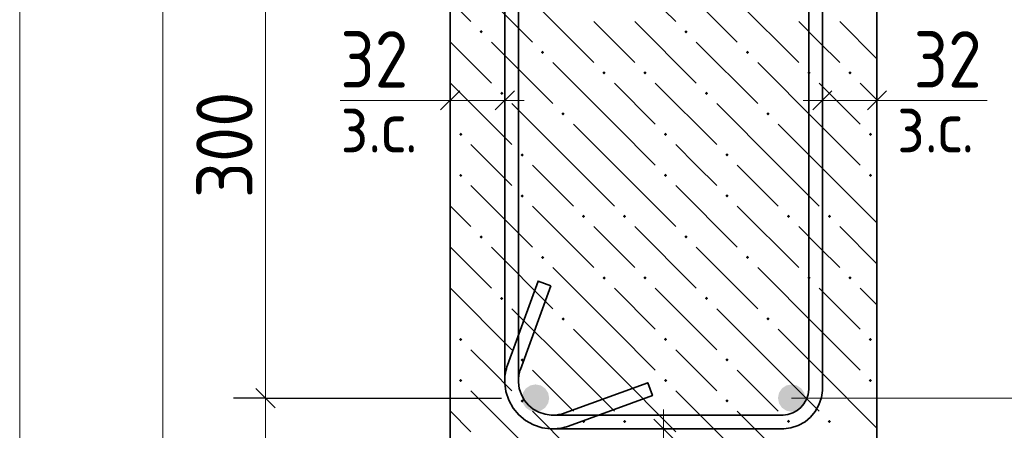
# Model space of a CAD drawing. Header units: millimetres. Extents: x 0 to 42000, y 0 to 29700.
# Tile 17 of 21: x 29777 to 33622, y 22467 to 24068. Entities that reach past the tile are written whole.
import ezdxf

# ---------------------------------------------------------------- set-up
doc = ezdxf.new("R2010")
doc.units = ezdxf.units.MM
doc.linetypes.add('______2', pattern=[270, 200, -70])
for name, color, linetype, lineweight in [('S1 Продольная арматура', 52, 'Continuous', 25), ('Standard', 7, 'Continuous', 25), ('Позиционная метка линия выноска', 7, 'Continuous', 13), ('Размерная выноска', 7, 'Continuous', 13), ('Хомут', 52, 'Continuous', 25)]:
    doc.layers.add(name, color=color, linetype=linetype, lineweight=lineweight)
doc.layers.add('ЖБ Пилон', color=7, linetype='______2', lineweight=13, true_color=0xa0a0a0)
doc.styles.add('ISOCPEUR', font='txt')

msp = doc.modelspace()

# ---------------------------------------------------------------- hatches: boundary and pattern name
at = {"layer": 'S1 Продольная арматура', "linetype": 'Continuous', "lineweight": 18, "transparency": 33554687}
for points in [[(31844.3, 22592.3), (31840.2, 22612.7), (31828.7, 22630), (31811.4, 22641.6), (31791, 22645.6), (31770.6, 22641.6), (31753.2, 22630), (31741.7, 22612.7), (31737.6, 22592.3), (31741.7, 22571.9), (31753.2, 22554.6), (31770.6, 22543), (31791, 22539), (31811.4, 22543), (31828.7, 22554.6), (31840.2, 22571.9)], [(31844.3, 22592.3), (31840.2, 22612.7), (31828.7, 22630), (31811.4, 22641.6), (31791, 22645.6), (31770.6, 22641.6), (31753.2, 22630), (31741.7, 22612.7), (31737.6, 22592.3), (31741.7, 22571.9), (31753.2, 22554.6), (31770.6, 22543), (31791, 22539), (31811.4, 22543), (31828.7, 22554.6), (31840.2, 22571.9)], [(32844.3, 22592.3), (32840.2, 22612.7), (32828.7, 22630), (32811.4, 22641.6), (32791, 22645.6), (32770.6, 22641.6), (32753.2, 22630), (32741.7, 22612.7), (32737.6, 22592.3), (32741.7, 22571.9), (32753.2, 22554.6), (32770.6, 22543), (32791, 22539), (32811.4, 22543), (32828.7, 22554.6), (32840.2, 22571.9)], [(32844.3, 22592.3), (32840.2, 22612.7), (32828.7, 22630), (32811.4, 22641.6), (32791, 22645.6), (32770.6, 22641.6), (32753.2, 22630), (32741.7, 22612.7), (32737.6, 22592.3), (32741.7, 22571.9), (32753.2, 22554.6), (32770.6, 22543), (32791, 22539), (32811.4, 22543), (32828.7, 22554.6), (32840.2, 22571.9)]]:
    msp.add_hatch(color=7, dxfattribs=at).paths.add_polyline_path(points)
at = {"layer": 'ЖБ Пилон', "linetype": 'Continuous', "lineweight": 18, "transparency": 33554687}
for points in [[(31572.2, 24021.1), (31578.7, 24027.6), (31585.2, 24021.1), (31578.7, 24014.6)], [(32372.2, 24021.1), (32378.7, 24027.6), (32385.2, 24021.1), (32378.7, 24014.6)], [(31812.2, 23941.1), (31818.7, 23947.6), (31825.2, 23941.1), (31818.7, 23934.6)], [(32612.2, 23941.1), (32618.7, 23947.6), (32625.2, 23941.1), (32618.7, 23934.6)], [(32052.2, 23861.1), (32058.7, 23867.6), (32065.2, 23861.1), (32058.7, 23854.6)], [(32212.2, 23861.1), (32218.7, 23867.6), (32225.2, 23861.1), (32218.7, 23854.6)], [(32852.2, 23861.1), (32858.7, 23867.6), (32865.2, 23861.1), (32858.7, 23854.6)], [(33012.2, 23861.1), (33018.7, 23867.6), (33025.2, 23861.1), (33018.7, 23854.6)], [(31652.2, 23781.1), (31658.7, 23787.6), (31665.2, 23781.1), (31658.7, 23774.6)], [(32452.2, 23781.1), (32458.7, 23787.6), (32465.2, 23781.1), (32458.7, 23774.6)], [(31892.2, 23701.1), (31898.7, 23707.6), (31905.2, 23701.1), (31898.7, 23694.6)], [(32692.2, 23701.1), (32698.7, 23707.6), (32705.2, 23701.1), (32698.7, 23694.6)], [(31492.2, 23621.1), (31498.7, 23627.6), (31505.2, 23621.1), (31498.7, 23614.6)], [(32292.2, 23621.1), (32298.7, 23627.6), (32305.2, 23621.1), (32298.7, 23614.6)], [(33092.2, 23621.1), (33098.7, 23627.6), (33105.2, 23621.1), (33098.7, 23614.6)], [(31732.2, 23541.1), (31738.7, 23547.6), (31745.2, 23541.1), (31738.7, 23534.6)], [(32532.2, 23541.1), (32538.7, 23547.6), (32545.2, 23541.1), (32538.7, 23534.6)], [(31492.2, 23461.1), (31498.7, 23467.6), (31505.2, 23461.1), (31498.7, 23454.6)], [(32292.2, 23461.1), (32298.7, 23467.6), (32305.2, 23461.1), (32298.7, 23454.6)], [(33092.2, 23461.1), (33098.7, 23467.6), (33105.2, 23461.1), (33098.7, 23454.6)], [(31732.2, 23381.1), (31738.7, 23387.6), (31745.2, 23381.1), (31738.7, 23374.6)], [(32532.2, 23381.1), (32538.7, 23387.6), (32545.2, 23381.1), (32538.7, 23374.6)], [(31972.2, 23301.1), (31978.7, 23307.6), (31985.2, 23301.1), (31978.7, 23294.6)], [(32132.2, 23301.1), (32138.7, 23307.6), (32145.2, 23301.1), (32138.7, 23294.6)], [(32772.2, 23301.1), (32778.7, 23307.6), (32785.2, 23301.1), (32778.7, 23294.6)], [(32932.2, 23301.1), (32938.7, 23307.6), (32945.2, 23301.1), (32938.7, 23294.6)], [(31572.2, 23221.1), (31578.7, 23227.6), (31585.2, 23221.1), (31578.7, 23214.6)], [(32372.2, 23221.1), (32378.7, 23227.6), (32385.2, 23221.1), (32378.7, 23214.6)], [(31812.2, 23141.1), (31818.7, 23147.6), (31825.2, 23141.1), (31818.7, 23134.6)], [(32612.2, 23141.1), (32618.7, 23147.6), (32625.2, 23141.1), (32618.7, 23134.6)], [(32052.2, 23061.1), (32058.7, 23067.6), (32065.2, 23061.1), (32058.7, 23054.6)], [(32212.2, 23061.1), (32218.7, 23067.6), (32225.2, 23061.1), (32218.7, 23054.6)], [(32852.2, 23061.1), (32858.7, 23067.6), (32865.2, 23061.1), (32858.7, 23054.6)], [(33012.2, 23061.1), (33018.7, 23067.6), (33025.2, 23061.1), (33018.7, 23054.6)], [(31652.2, 22981.1), (31658.7, 22987.6), (31665.2, 22981.1), (31658.7, 22974.6)], [(32452.2, 22981.1), (32458.7, 22987.6), (32465.2, 22981.1), (32458.7, 22974.6)], [(31892.2, 22901.1), (31898.7, 22907.6), (31905.2, 22901.1), (31898.7, 22894.6)], [(32692.2, 22901.1), (32698.7, 22907.6), (32705.2, 22901.1), (32698.7, 22894.6)], [(31492.2, 22821.1), (31498.7, 22827.6), (31505.2, 22821.1), (31498.7, 22814.6)], [(32292.2, 22821.1), (32298.7, 22827.6), (32305.2, 22821.1), (32298.7, 22814.6)], [(33092.2, 22821.1), (33098.7, 22827.6), (33105.2, 22821.1), (33098.7, 22814.6)], [(31732.2, 22741.1), (31738.7, 22747.6), (31745.2, 22741.1), (31738.7, 22734.6)], [(32532.2, 22741.1), (32538.7, 22747.6), (32545.2, 22741.1), (32538.7, 22734.6)], [(31492.2, 22661.1), (31498.7, 22667.6), (31505.2, 22661.1), (31498.7, 22654.6)], [(32292.2, 22661.1), (32298.7, 22667.6), (32305.2, 22661.1), (32298.7, 22654.6)], [(33092.2, 22661.1), (33098.7, 22667.6), (33105.2, 22661.1), (33098.7, 22654.6)], [(31732.2, 22581.1), (31738.7, 22587.6), (31745.2, 22581.1), (31738.7, 22574.6)], [(32532.2, 22581.1), (32538.7, 22587.6), (32545.2, 22581.1), (32538.7, 22574.6)], [(31972.2, 22501.1), (31978.7, 22507.6), (31985.2, 22501.1), (31978.7, 22494.6)], [(32132.2, 22501.1), (32138.7, 22507.6), (32145.2, 22501.1), (32138.7, 22494.6)], [(32772.2, 22501.1), (32778.7, 22507.6), (32785.2, 22501.1), (32778.7, 22494.6)], [(32932.2, 22501.1), (32938.7, 22507.6), (32945.2, 22501.1), (32938.7, 22494.6)]]:
    msp.add_hatch(color=7, dxfattribs=at).paths.add_polyline_path(points, flags=16)

# ---------------------------------------------------------------- linework, layer by layer
at = {"layer": 'Standard', "color": 254, "linetype": 'Continuous', "lineweight": 18, "true_color": 0xc4c4ff, "transparency": 33554687}
msp.add_line((29776.5, 29200), (29776.5, 18778.4), dxfattribs=at)
at = {"layer": 'Standard', "color": 7, "linetype": 'Continuous', "lineweight": 13, "transparency": 33554687}
for p, q in [((30736.1, 24592.3), (30736.1, 22592.3)), ((31457.6, 23753.6), (31382.6, 23753.6)), ((31671, 23753.6), (31457.6, 23753.6)), ((31671, 23753.6), (31746, 23753.6)), ((32911, 23753.6), (32836, 23753.6)), ((32911, 23753.6), (33124.3, 23753.6)), ((33124.3, 23753.6), (33199.3, 23753.6)), ((30736.1, 22592.3), (30736.1, 22259)), ((32291, 22472.5), (32291, 22547.5)), ((32291, 22472.5), (32291, 22259))]:
    msp.add_line(p, q, dxfattribs=at)
at = {"layer": 'Standard', "color": 7, "linetype": 'Continuous', "lineweight": -3, "transparency": 33554687}
for p, q in [((31457.6, 23753.6), (31457.6, 23878.6)), ((31671, 23753.6), (31671, 23878.6)), ((32911, 23753.6), (32911, 23878.6)), ((33124.3, 23753.6), (33124.3, 23878.6)), ((31457.6, 23753.6), (31457.6, 23628.6)), ((31671, 23753.6), (31671, 23628.6)), ((32911, 23753.6), (32911, 23628.6)), ((33124.3, 23753.6), (33124.3, 23628.6)), ((30736.1, 22592.3), (30611.1, 22592.3)), ((30736.1, 22592.3), (30861.1, 22592.3)), ((30736.1, 22592.3), (31657.6, 22592.3)), ((32291, 22472.5), (32166, 22472.5)), ((32291, 22472.5), (32416, 22472.5))]:
    msp.add_line(p, q, dxfattribs=at)
at = {"layer": 'Standard', "color": 7, "linetype": 'Continuous', "lineweight": 25, "transparency": 33554687}
for p, q in [((31495.1, 23791.1), (31420.1, 23716.1)), ((31708.5, 23791.1), (31633.5, 23716.1)), ((32873.5, 23716.1), (32948.5, 23791.1)), ((33086.8, 23716.1), (33161.8, 23791.1)), ((30698.6, 22629.8), (30773.6, 22554.8)), ((32253.5, 22510), (32328.5, 22435))]:
    msp.add_line(p, q, dxfattribs=at)
at = {"layer": 'Standard', "color": 7, "linetype": 'Continuous', "lineweight": 13, "transparency": 33554687}
msp.add_lwpolyline([(30336.1, 26925.6), (30336.1, 24279.5), (30336.1, 24279.5), (30336.1, 22259)], dxfattribs=at)
at = {"layer": 'ЖБ Пилон', "color": 7, "linetype": 'Continuous', "lineweight": 35, "transparency": 33554687}
for p, q in [((31457.6, 26925.6), (31457.6, 22259)), ((33124.3, 22259), (33124.3, 26925.6))]:
    msp.add_line(p, q, dxfattribs=at)
at = {"layer": 'ЖБ Пилон', "color": 9, "linetype": 'Continuous', "lineweight": 18, "true_color": 0xc7c7c7, "transparency": 33554687}
for p, q in [((32098.7, 24301.1), (32338.7, 24061.1)), ((31538.7, 24221.1), (31778.7, 23981.1)), ((32338.7, 24221.1), (32578.7, 23981.1)), ((31457.6, 24142.1), (31538.7, 24061.1)), ((31778.7, 24141.1), (32018.7, 23901.1)), ((32578.7, 24141.1), (32818.7, 23901.1)), ((32098.7, 23981.1), (32018.7, 24061.1)), ((32178.7, 24061.1), (32418.7, 23821.1)), ((32898.7, 23981.1), (32818.7, 24061.1)), ((32978.7, 24061.1), (33124.3, 23915.5)), ((31457.6, 23982.1), (31618.7, 23821.1)), ((31618.7, 23981.1), (31858.7, 23741.1)), ((32178.7, 23901.1), (32098.7, 23981.1)), ((32418.7, 23981.1), (32658.7, 23741.1)), ((32978.7, 23901.1), (32898.7, 23981.1)), ((32098.7, 23661.1), (31858.7, 23901.1)), ((32898.7, 23661.1), (32658.7, 23901.1)), ((31458.7, 23821.1), (31698.7, 23581.1)), ((32098.7, 23821.1), (32258.7, 23661.1)), ((32258.7, 23821.1), (32498.7, 23581.1)), ((32898.7, 23821.1), (33058.7, 23661.1)), ((33058.7, 23821.1), (33124.3, 23755.5)), ((31938.7, 23501.1), (31698.7, 23741.1)), ((32738.7, 23501.1), (32498.7, 23741.1)), ((31457.6, 23662.1), (31458.7, 23661.1)), ((31938.7, 23661.1), (32098.7, 23501.1)), ((32098.7, 23661.1), (32258.7, 23501.1)), ((32738.7, 23661.1), (32898.7, 23501.1)), ((32898.7, 23661.1), (33058.7, 23501.1)), ((31618.7, 23501.1), (31538.7, 23581.1)), ((32418.7, 23501.1), (32338.7, 23581.1)), ((31457.6, 23502.1), (31458.7, 23501.1)), ((31698.7, 23421.1), (31618.7, 23501.1)), ((31778.7, 23501.1), (31938.7, 23341.1)), ((31938.7, 23501.1), (32098.7, 23341.1)), ((32098.7, 23501.1), (32338.7, 23261.1)), ((32498.7, 23421.1), (32418.7, 23501.1)), ((32578.7, 23501.1), (32738.7, 23341.1)), ((32738.7, 23501.1), (32898.7, 23341.1)), ((32898.7, 23501.1), (33124.3, 23275.5)), ((31538.7, 23421.1), (31778.7, 23181.1)), ((32338.7, 23421.1), (32578.7, 23181.1)), ((31457.6, 23342.1), (31538.7, 23261.1)), ((31778.7, 23341.1), (32018.7, 23101.1)), ((32578.7, 23341.1), (32818.7, 23101.1)), ((32098.7, 23181.1), (32018.7, 23261.1)), ((32178.7, 23261.1), (32418.7, 23021.1)), ((32898.7, 23181.1), (32818.7, 23261.1)), ((32978.7, 23261.1), (33124.3, 23115.5)), ((31457.6, 23182.1), (31618.7, 23021.1)), ((31618.7, 23181.1), (31858.7, 22941.1)), ((32178.7, 23101.1), (32098.7, 23181.1)), ((32418.7, 23181.1), (32658.7, 22941.1)), ((32978.7, 23101.1), (32898.7, 23181.1)), ((32098.7, 22861.1), (31858.7, 23101.1)), ((32898.7, 22861.1), (32658.7, 23101.1)), ((31458.7, 23021.1), (31698.7, 22781.1)), ((32098.7, 23021.1), (32258.7, 22861.1)), ((32258.7, 23021.1), (32498.7, 22781.1)), ((32898.7, 23021.1), (33058.7, 22861.1)), ((33058.7, 23021.1), (33124.3, 22955.5)), ((31938.7, 22701.1), (31698.7, 22941.1)), ((32738.7, 22701.1), (32498.7, 22941.1)), ((31457.6, 22862.1), (31458.7, 22861.1)), ((31938.7, 22861.1), (32098.7, 22701.1)), ((32098.7, 22861.1), (32258.7, 22701.1)), ((32738.7, 22861.1), (32898.7, 22701.1)), ((32898.7, 22861.1), (33058.7, 22701.1)), ((31618.7, 22701.1), (31538.7, 22781.1)), ((32418.7, 22701.1), (32338.7, 22781.1)), ((31457.6, 22702.1), (31458.7, 22701.1)), ((31698.7, 22621.1), (31618.7, 22701.1)), ((31778.7, 22701.1), (31938.7, 22541.1)), ((31938.7, 22701.1), (32098.7, 22541.1)), ((32098.7, 22701.1), (32338.7, 22461.1)), ((32498.7, 22621.1), (32418.7, 22701.1)), ((32578.7, 22701.1), (32738.7, 22541.1)), ((32738.7, 22701.1), (32898.7, 22541.1)), ((32898.7, 22701.1), (33124.3, 22475.5)), ((31538.7, 22621.1), (31778.7, 22381.1)), ((32338.7, 22621.1), (32578.7, 22381.1)), ((31457.6, 22542.1), (31538.7, 22461.1)), ((31778.7, 22541.1), (32018.7, 22301.1)), ((32578.7, 22541.1), (32818.7, 22301.1))]:
    msp.add_line(p, q, dxfattribs=at)
at = {"layer": 'Позиционная метка линия выноска', "color": 7, "linetype": 'Continuous', "lineweight": 13, "transparency": 33554687}
msp.add_line((32791, 22592.3), (35817.6, 22592.3), dxfattribs=at)
at = {"layer": 'Размерная выноска', "color": 7, "linetype": 'Continuous', "lineweight": 13, "transparency": 33554687}
for p, q in [((31457.6, 23753.6), (31027.4, 23753.6)), ((33124.3, 23753.6), (33554.5, 23753.6))]:
    msp.add_line(p, q, dxfattribs=at)
at = {"layer": 'Хомут', "color": 7, "linetype": 'Continuous', "lineweight": 35, "transparency": 33554687}
for points in [[(31724.3, 26558.8), (31724.3, 22653.8), (31727.6, 22629.7), (31735.7, 22605.3), (31748.2, 22582.9), (31763.4, 22564.8), (31781.6, 22549.6), (31804, 22537), (31828.4, 22529), (31852.5, 22525.6), (31858.8, 22525.6), (31864.4, 22525.8), (31869.9, 22526.2), (31875.4, 22526.8), (31880.8, 22527.7), (31886.2, 22528.7), (31891.5, 22530), (31896.8, 22531.5), (31902.2, 22533.3), (32229, 22652.2), (32247.2, 22602.1), (31919.6, 22482.9), (31912.5, 22480.5), (31905.1, 22478.4), (31897.6, 22476.6), (31890, 22475.1), (31882.5, 22473.9), (31874.8, 22473.1), (31867.1, 22472.5), (31859.6, 22472.3), (31848.8, 22472.3), (31816.3, 22476.8), (31782.4, 22488), (31751.2, 22505.4), (31725.6, 22526.9), (31704.1, 22552.6), (31686.7, 22583.7), (31675.5, 22617.6), (31671, 22650.1), (31671, 26562.5)], [(32911, 26562.5), (32911, 22622.1), (32907.2, 22594.7), (32897.8, 22566.2), (32883, 22540), (32865, 22518.3), (32843.3, 22500.2), (32817, 22485.5), (32788.5, 22476.1), (32761.2, 22472.3), (31848.8, 22472.3), (31816.3, 22476.8), (31782.4, 22488), (31751.2, 22505.4), (31725.6, 22526.9), (31704.1, 22552.6), (31686.7, 22583.7), (31675.5, 22617.6), (31671, 22650.1), (31671, 22660.9), (31671.2, 22668.5), (31671.7, 22676.1), (31672.6, 22683.8), (31673.8, 22691.4), (31675.3, 22698.9), (31677.1, 22706.4), (31679.2, 22713.8), (31681.5, 22721), (31800.8, 23048.6), (31850.9, 23030.3)], [(31724.3, 26558.8), (31724.3, 22653.8), (31727.6, 22629.7), (31735.7, 22605.3), (31748.2, 22582.9), (31763.4, 22564.8), (31781.6, 22549.6), (31804, 22537), (31828.4, 22529), (31852.5, 22525.6), (31858.8, 22525.6), (31864.4, 22525.8), (31869.9, 22526.2), (31875.4, 22526.8), (31880.8, 22527.7), (31886.2, 22528.7), (31891.5, 22530), (31896.8, 22531.5), (31902.2, 22533.3), (32229, 22652.2), (32247.2, 22602.1), (31919.6, 22482.9), (31912.5, 22480.5), (31905.1, 22478.4), (31897.6, 22476.6), (31890, 22475.1), (31882.5, 22473.9), (31874.8, 22473.1), (31867.1, 22472.5), (31859.6, 22472.3), (31848.8, 22472.3), (31816.3, 22476.8), (31782.4, 22488), (31751.2, 22505.4), (31725.6, 22526.9), (31704.1, 22552.6), (31686.7, 22583.7), (31675.5, 22617.6), (31671, 22650.1), (31671, 26562.5)], [(32911, 26562.5), (32911, 22622.1), (32907.2, 22594.7), (32897.8, 22566.2), (32883, 22540), (32865, 22518.3), (32843.3, 22500.2), (32817, 22485.5), (32788.5, 22476.1), (32761.2, 22472.3), (31848.8, 22472.3), (31816.3, 22476.8), (31782.4, 22488), (31751.2, 22505.4), (31725.6, 22526.9), (31704.1, 22552.6), (31686.7, 22583.7), (31675.5, 22617.6), (31671, 22650.1), (31671, 22660.9), (31671.2, 22668.5), (31671.7, 22676.1), (31672.6, 22683.8), (31673.8, 22691.4), (31675.3, 22698.9), (31677.1, 22706.4), (31679.2, 22713.8), (31681.5, 22721), (31800.8, 23048.6), (31850.9, 23030.3)], [(31724.3, 26558.8), (31724.3, 22653.8), (31727.6, 22629.7), (31735.7, 22605.3), (31748.2, 22582.9), (31763.4, 22564.8), (31781.6, 22549.6), (31804, 22537), (31828.4, 22529), (31852.5, 22525.6), (31858.8, 22525.6), (31864.4, 22525.8), (31869.9, 22526.2), (31875.4, 22526.8), (31880.8, 22527.7), (31886.2, 22528.7), (31891.5, 22530), (31896.8, 22531.5), (31902.2, 22533.3), (32229, 22652.2), (32247.2, 22602.1), (31919.6, 22482.9), (31912.5, 22480.5), (31905.1, 22478.4), (31897.6, 22476.6), (31890, 22475.1), (31882.5, 22473.9), (31874.8, 22473.1), (31867.1, 22472.5), (31859.6, 22472.3), (31848.8, 22472.3), (31816.3, 22476.8), (31782.4, 22488), (31751.2, 22505.4), (31725.6, 22526.9), (31704.1, 22552.6), (31686.7, 22583.7), (31675.5, 22617.6), (31671, 22650.1), (31671, 26562.5)], [(32911, 26562.5), (32911, 22622.1), (32907.2, 22594.7), (32897.8, 22566.2), (32883, 22540), (32865, 22518.3), (32843.3, 22500.2), (32817, 22485.5), (32788.5, 22476.1), (32761.2, 22472.3), (31848.8, 22472.3), (31816.3, 22476.8), (31782.4, 22488), (31751.2, 22505.4), (31725.6, 22526.9), (31704.1, 22552.6), (31686.7, 22583.7), (31675.5, 22617.6), (31671, 22650.1), (31671, 22660.9), (31671.2, 22668.5), (31671.7, 22676.1), (31672.6, 22683.8), (31673.8, 22691.4), (31675.3, 22698.9), (31677.1, 22706.4), (31679.2, 22713.8), (31681.5, 22721), (31800.8, 23048.6), (31850.9, 23030.3)], [(31724.3, 26558.8), (31724.3, 22653.8), (31727.6, 22629.7), (31735.7, 22605.3), (31748.2, 22582.9), (31763.4, 22564.8), (31781.6, 22549.6), (31804, 22537), (31828.4, 22529), (31852.5, 22525.6), (31858.8, 22525.6), (31864.4, 22525.8), (31869.9, 22526.2), (31875.4, 22526.8), (31880.8, 22527.7), (31886.2, 22528.7), (31891.5, 22530), (31896.8, 22531.5), (31902.2, 22533.3), (32229, 22652.2), (32247.2, 22602.1), (31919.6, 22482.9), (31912.5, 22480.5), (31905.1, 22478.4), (31897.6, 22476.6), (31890, 22475.1), (31882.5, 22473.9), (31874.8, 22473.1), (31867.1, 22472.5), (31859.6, 22472.3), (31848.8, 22472.3), (31816.3, 22476.8), (31782.4, 22488), (31751.2, 22505.4), (31725.6, 22526.9), (31704.1, 22552.6), (31686.7, 22583.7), (31675.5, 22617.6), (31671, 22650.1), (31671, 26562.5)], [(32911, 26562.5), (32911, 22622.1), (32907.2, 22594.7), (32897.8, 22566.2), (32883, 22540), (32865, 22518.3), (32843.3, 22500.2), (32817, 22485.5), (32788.5, 22476.1), (32761.2, 22472.3), (31848.8, 22472.3), (31816.3, 22476.8), (31782.4, 22488), (31751.2, 22505.4), (31725.6, 22526.9), (31704.1, 22552.6), (31686.7, 22583.7), (31675.5, 22617.6), (31671, 22650.1), (31671, 22660.9), (31671.2, 22668.5), (31671.7, 22676.1), (31672.6, 22683.8), (31673.8, 22691.4), (31675.3, 22698.9), (31677.1, 22706.4), (31679.2, 22713.8), (31681.5, 22721), (31800.8, 23048.6), (31850.9, 23030.3)], [(31724.3, 26558.8), (31724.3, 22653.8), (31727.6, 22629.7), (31735.7, 22605.3), (31748.2, 22582.9), (31763.4, 22564.8), (31781.6, 22549.6), (31804, 22537), (31828.4, 22529), (31852.5, 22525.6), (31858.8, 22525.6), (31864.4, 22525.8), (31869.9, 22526.2), (31875.4, 22526.8), (31880.8, 22527.7), (31886.2, 22528.7), (31891.5, 22530), (31896.8, 22531.5), (31902.2, 22533.3), (32229, 22652.2), (32247.2, 22602.1), (31919.6, 22482.9), (31912.5, 22480.5), (31905.1, 22478.4), (31897.6, 22476.6), (31890, 22475.1), (31882.5, 22473.9), (31874.8, 22473.1), (31867.1, 22472.5), (31859.6, 22472.3), (31848.8, 22472.3), (31816.3, 22476.8), (31782.4, 22488), (31751.2, 22505.4), (31725.6, 22526.9), (31704.1, 22552.6), (31686.7, 22583.7), (31675.5, 22617.6), (31671, 22650.1), (31671, 26562.5)], [(32911, 26562.5), (32911, 22622.1), (32907.2, 22594.7), (32897.8, 22566.2), (32883, 22540), (32865, 22518.3), (32843.3, 22500.2), (32817, 22485.5), (32788.5, 22476.1), (32761.2, 22472.3), (31848.8, 22472.3), (31816.3, 22476.8), (31782.4, 22488), (31751.2, 22505.4), (31725.6, 22526.9), (31704.1, 22552.6), (31686.7, 22583.7), (31675.5, 22617.6), (31671, 22650.1), (31671, 22660.9), (31671.2, 22668.5), (31671.7, 22676.1), (31672.6, 22683.8), (31673.8, 22691.4), (31675.3, 22698.9), (31677.1, 22706.4), (31679.2, 22713.8), (31681.5, 22721), (31800.8, 23048.6), (31850.9, 23030.3)], [(31724.3, 26558.8), (31724.3, 22653.8), (31727.6, 22629.7), (31735.7, 22605.3), (31748.2, 22582.9), (31763.4, 22564.8), (31781.6, 22549.6), (31804, 22537), (31828.4, 22529), (31852.5, 22525.6), (31858.8, 22525.6), (31864.4, 22525.8), (31869.9, 22526.2), (31875.4, 22526.8), (31880.8, 22527.7), (31886.2, 22528.7), (31891.5, 22530), (31896.8, 22531.5), (31902.2, 22533.3), (32229, 22652.2), (32247.2, 22602.1), (31919.6, 22482.9), (31912.5, 22480.5), (31905.1, 22478.4), (31897.6, 22476.6), (31890, 22475.1), (31882.5, 22473.9), (31874.8, 22473.1), (31867.1, 22472.5), (31859.6, 22472.3), (31848.8, 22472.3), (31816.3, 22476.8), (31782.4, 22488), (31751.2, 22505.4), (31725.6, 22526.9), (31704.1, 22552.6), (31686.7, 22583.7), (31675.5, 22617.6), (31671, 22650.1), (31671, 26562.5)], [(32911, 26562.5), (32911, 22622.1), (32907.2, 22594.7), (32897.8, 22566.2), (32883, 22540), (32865, 22518.3), (32843.3, 22500.2), (32817, 22485.5), (32788.5, 22476.1), (32761.2, 22472.3), (31848.8, 22472.3), (31816.3, 22476.8), (31782.4, 22488), (31751.2, 22505.4), (31725.6, 22526.9), (31704.1, 22552.6), (31686.7, 22583.7), (31675.5, 22617.6), (31671, 22650.1), (31671, 22660.9), (31671.2, 22668.5), (31671.7, 22676.1), (31672.6, 22683.8), (31673.8, 22691.4), (31675.3, 22698.9), (31677.1, 22706.4), (31679.2, 22713.8), (31681.5, 22721), (31800.8, 23048.6), (31850.9, 23030.3)], [(31850.9, 23030.3), (31732, 22703.5), (31730.2, 22698.2), (31728.7, 22692.8), (31727.4, 22687.5), (31726.3, 22682.1), (31725.5, 22676.7), (31724.9, 22671.2), (31724.5, 22665.7), (31724.3, 22660.1), (31724.3, 22653.8), (31727.6, 22629.7), (31735.7, 22605.3), (31748.2, 22582.9), (31763.4, 22564.8), (31781.6, 22549.6), (31804, 22537), (31828.4, 22529), (31852.5, 22525.6), (32757.5, 22525.6), (32776.4, 22528.3), (32795.5, 22534.5), (32812.9, 22544.3), (32827.1, 22556.2), (32838.9, 22570.3), (32848.7, 22587.8), (32855, 22606.9), (32857.6, 22625.8), (32857.6, 26558.8)], [(31850.9, 23030.3), (31732, 22703.5), (31730.2, 22698.2), (31728.7, 22692.8), (31727.4, 22687.5), (31726.3, 22682.1), (31725.5, 22676.7), (31724.9, 22671.2), (31724.5, 22665.7), (31724.3, 22660.1), (31724.3, 22653.8), (31727.6, 22629.7), (31735.7, 22605.3), (31748.2, 22582.9), (31763.4, 22564.8), (31781.6, 22549.6), (31804, 22537), (31828.4, 22529), (31852.5, 22525.6), (32757.5, 22525.6), (32776.4, 22528.3), (32795.5, 22534.5), (32812.9, 22544.3), (32827.1, 22556.2), (32838.9, 22570.3), (32848.7, 22587.8), (32855, 22606.9), (32857.6, 22625.8), (32857.6, 26558.8)], [(31850.9, 23030.3), (31732, 22703.5), (31730.2, 22698.2), (31728.7, 22692.8), (31727.4, 22687.5), (31726.3, 22682.1), (31725.5, 22676.7), (31724.9, 22671.2), (31724.5, 22665.7), (31724.3, 22660.1), (31724.3, 22653.8), (31727.6, 22629.7), (31735.7, 22605.3), (31748.2, 22582.9), (31763.4, 22564.8), (31781.6, 22549.6), (31804, 22537), (31828.4, 22529), (31852.5, 22525.6), (32757.5, 22525.6), (32776.4, 22528.3), (32795.5, 22534.5), (32812.9, 22544.3), (32827.1, 22556.2), (32838.9, 22570.3), (32848.7, 22587.8), (32855, 22606.9), (32857.6, 22625.8), (32857.6, 26558.8)], [(31850.9, 23030.3), (31732, 22703.5), (31730.2, 22698.2), (31728.7, 22692.8), (31727.4, 22687.5), (31726.3, 22682.1), (31725.5, 22676.7), (31724.9, 22671.2), (31724.5, 22665.7), (31724.3, 22660.1), (31724.3, 22653.8), (31727.6, 22629.7), (31735.7, 22605.3), (31748.2, 22582.9), (31763.4, 22564.8), (31781.6, 22549.6), (31804, 22537), (31828.4, 22529), (31852.5, 22525.6), (32757.5, 22525.6), (32776.4, 22528.3), (32795.5, 22534.5), (32812.9, 22544.3), (32827.1, 22556.2), (32838.9, 22570.3), (32848.7, 22587.8), (32855, 22606.9), (32857.6, 22625.8), (32857.6, 26558.8)], [(31850.9, 23030.3), (31732, 22703.5), (31730.2, 22698.2), (31728.7, 22692.8), (31727.4, 22687.5), (31726.3, 22682.1), (31725.5, 22676.7), (31724.9, 22671.2), (31724.5, 22665.7), (31724.3, 22660.1), (31724.3, 22653.8), (31727.6, 22629.7), (31735.7, 22605.3), (31748.2, 22582.9), (31763.4, 22564.8), (31781.6, 22549.6), (31804, 22537), (31828.4, 22529), (31852.5, 22525.6), (32757.5, 22525.6), (32776.4, 22528.3), (32795.5, 22534.5), (32812.9, 22544.3), (32827.1, 22556.2), (32838.9, 22570.3), (32848.7, 22587.8), (32855, 22606.9), (32857.6, 22625.8), (32857.6, 26558.8)], [(31850.9, 23030.3), (31732, 22703.5), (31730.2, 22698.2), (31728.7, 22692.8), (31727.4, 22687.5), (31726.3, 22682.1), (31725.5, 22676.7), (31724.9, 22671.2), (31724.5, 22665.7), (31724.3, 22660.1), (31724.3, 22653.8), (31727.6, 22629.7), (31735.7, 22605.3), (31748.2, 22582.9), (31763.4, 22564.8), (31781.6, 22549.6), (31804, 22537), (31828.4, 22529), (31852.5, 22525.6), (32757.5, 22525.6), (32776.4, 22528.3), (32795.5, 22534.5), (32812.9, 22544.3), (32827.1, 22556.2), (32838.9, 22570.3), (32848.7, 22587.8), (32855, 22606.9), (32857.6, 22625.8), (32857.6, 26558.8)]]:
    msp.add_lwpolyline(points, dxfattribs=at)

# ---------------------------------------------------------------- texts
at = {"layer": 'Standard', "color": 7, "linetype": 'Continuous', "lineweight": 25, "transparency": 33554687, "char_height": 220, "attachment_point": 7, "style": 'ISOCPEUR'}
for insert, width in [((31028.4, 23803.6), 403.932), ((33267.5, 23803.6), 403.924)]:
    msp.add_mtext('\\W0.87;32', dxfattribs=dict(at, insert=insert, width=width))
at = {"layer": 'Standard', "color": 7, "linetype": 'Continuous', "lineweight": 25, "transparency": 33554687, "insert": (30686.1, 23372.3), "char_height": 220, "width": 561.996, "attachment_point": 7, "rotation": 90, "style": 'ISOCPEUR'}
msp.add_mtext('\\W0.91;300', dxfattribs=at)
at = {"layer": 'Standard', "color": 7, "linetype": 'Continuous', "lineweight": 18, "transparency": 33554687, "char_height": 200, "width": 459.942, "attachment_point": 7, "style": 'ISOCPEUR'}
for insert in [(31029.3, 23550.4), (33202.6, 23550.4)]:
    msp.add_mtext('\\W0.90;з.с.', dxfattribs=dict(at, insert=insert))

doc.saveas('drawing.dxf')
